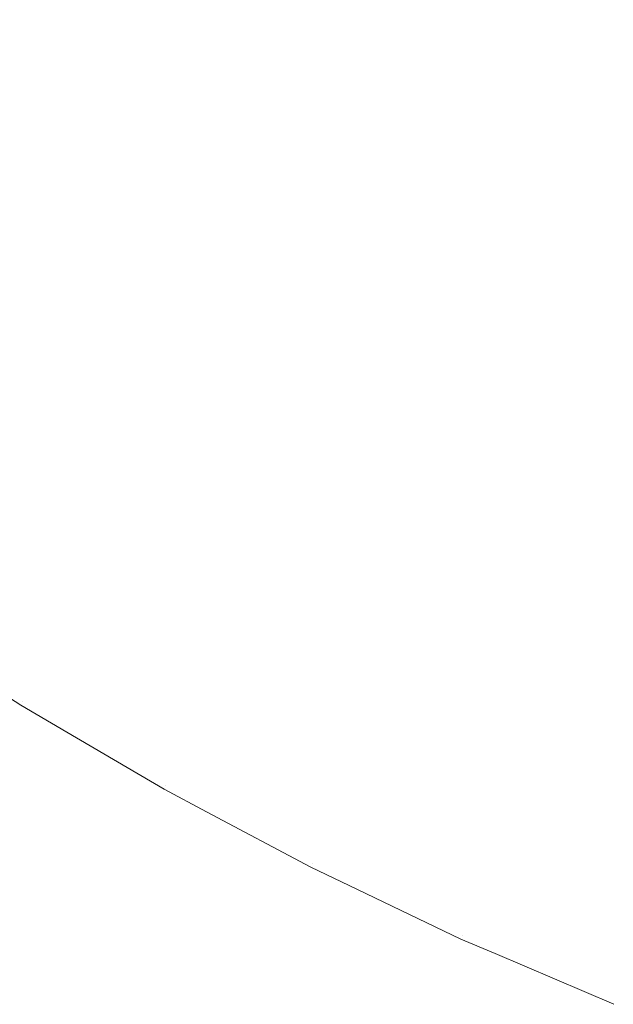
# Model space of a CAD drawing. Header units: centimetres. Extents: x -25.9 to 27.4, y -28.2 to -26.4.
# Tile 2 of 199: x -25.881 to -25.8659, y -28.1528 to -28.1277. Entities that reach past the tile are written whole.
import ezdxf

# ---------------------------------------------------------------- set-up
doc = ezdxf.new("R2010")
doc.units = ezdxf.units.CM
doc.header["$LTSCALE"] = 2.54
doc.layers.add('Lucido design-1', color=7, linetype='Continuous')

# ---------------------------------------------------------------- blocks, each defined once
blk = doc.blocks.new('Gruppo-4-1')
at = {"color": 7, "linetype": 'Continuous', "lineweight": 9}
for points, invisible_edges in [([(-25.861759, -28.125843, 540.48758), (-25.864523, -28.124375, 540.48758), (-25.865879, -28.126802, 540.484414), (-25.86301, -28.128326, 540.484414)], 15), ([(-25.867057, -28.128911, 539.758638), (-25.869947, -28.127215, 539.758638), (-25.868597, -28.125022, 539.755464), (-25.865802, -28.126663, 539.755464)], 15), ([(-25.879618, -28.129033, 539.768772), (-25.882502, -28.126804, 539.768772), (-25.881137, -28.125114, 539.765297), (-25.878326, -28.127286, 539.765297)], 15), ([(-25.865879, -28.126802, 540.484414), (-25.868681, -28.125158, 540.484414), (-25.870066, -28.127407, 540.481137), (-25.867167, -28.129108, 540.481137)], 15), ([(-25.878517, -28.127544, 540.474275), (-25.881339, -28.125363, 540.474275), (-25.882722, -28.127076, 540.470703), (-25.879826, -28.129315, 540.470703)], 15), ([(-25.875426, -28.129338, 539.765297), (-25.878326, -28.127286, 539.765297), (-25.876952, -28.125428, 539.761917), (-25.874132, -28.127423, 539.761917)], 15), ([(-25.870066, -28.127407, 540.481137), (-25.872889, -28.125585, 540.481137), (-25.874288, -28.127655, 540.477756), (-25.871376, -28.129535, 540.477756)], 15), ([(-25.871229, -28.129297, 539.761917), (-25.874132, -28.127423, 539.761917), (-25.872762, -28.125398, 539.758638), (-25.869947, -28.127215, 539.758638)], 15), ([(-25.874288, -28.127655, 540.477756), (-25.877118, -28.125653, 540.477756), (-25.878517, -28.127544, 540.474275), (-25.875605, -28.129604, 540.474275)], 15), ([(-25.880825, -28.130665, 539.772337), (-25.883777, -28.128383, 539.772337), (-25.882502, -28.126804, 539.768772), (-25.879618, -28.129033, 539.768772)], 15), ([(-25.86301, -28.128326, 540.484414), (-25.865879, -28.126802, 540.484414), (-25.867167, -28.129108, 540.481137), (-25.8642, -28.130684, 540.481137)], 15), ([(-25.864098, -28.130482, 539.758638), (-25.867057, -28.128911, 539.758638), (-25.865802, -28.126663, 539.755464), (-25.862939, -28.128183, 539.755464)], 15), ([(-25.879826, -28.129315, 540.470703), (-25.882722, -28.127076, 540.470703), (-25.884008, -28.12867, 540.467045), (-25.881044, -28.130961, 540.467045)], 15), ([(-25.876642, -28.131138, 539.768772), (-25.879618, -28.129033, 539.768772), (-25.878326, -28.127286, 539.765297), (-25.875426, -28.129338, 539.765297)], 15), ([(-25.86825, -28.131045, 539.761917), (-25.871229, -28.129297, 539.761917), (-25.869947, -28.127215, 539.758638), (-25.867057, -28.128911, 539.758638)], 15), ([(-25.875605, -28.129604, 540.474275), (-25.878517, -28.127544, 540.474275), (-25.879826, -28.129315, 540.470703), (-25.876838, -28.131428, 540.470703)], 15), ([(-25.872441, -28.131264, 539.765297), (-25.875426, -28.129338, 539.765297), (-25.874132, -28.127423, 539.761917), (-25.871229, -28.129297, 539.761917)], 15), ([(-25.867167, -28.129108, 540.481137), (-25.870066, -28.127407, 540.481137), (-25.871376, -28.129535, 540.477756), (-25.868386, -28.131289, 540.477756)], 15), ([(-25.871376, -28.129535, 540.477756), (-25.874288, -28.127655, 540.477756), (-25.875605, -28.129604, 540.474275), (-25.872609, -28.131538, 540.474275)], 15), ([(-25.881945, -28.132179, 539.775984), (-25.88496, -28.129849, 539.775984), (-25.883777, -28.128383, 539.772337), (-25.880825, -28.130665, 539.772337)], 15), ([(-25.877779, -28.132819, 539.772337), (-25.880825, -28.130665, 539.772337), (-25.879618, -28.129033, 539.768772), (-25.876642, -28.131138, 539.768772)], 15), ([(-25.8642, -28.130684, 540.481137), (-25.867167, -28.129108, 540.481137), (-25.868386, -28.131289, 540.477756), (-25.865324, -28.132915, 540.477756)], 15), ([(-25.865199, -28.132665, 539.761917), (-25.86825, -28.131045, 539.761917), (-25.867057, -28.128911, 539.758638), (-25.864098, -28.130482, 539.758638)], 15), ([(-25.876838, -28.131428, 540.470703), (-25.879826, -28.129315, 540.470703), (-25.881044, -28.130961, 540.467045), (-25.877985, -28.133125, 540.467045)], 15), ([(-25.87358, -28.133114, 539.768772), (-25.876642, -28.131138, 539.768772), (-25.875426, -28.129338, 539.765297), (-25.872441, -28.131264, 539.765297)], 15), ([(-25.869377, -28.133062, 539.765297), (-25.872441, -28.131264, 539.765297), (-25.871229, -28.129297, 539.761917), (-25.86825, -28.131045, 539.761917)], 15), ([(-25.872609, -28.131538, 540.474275), (-25.875605, -28.129604, 540.474275), (-25.876838, -28.131428, 540.470703), (-25.873763, -28.133412, 540.470703)], 15), ([(-25.868386, -28.131289, 540.477756), (-25.871376, -28.129535, 540.477756), (-25.872609, -28.131538, 540.474275), (-25.869533, -28.133343, 540.474275)], 15), ([(-25.878834, -28.13438, 539.775984), (-25.881945, -28.132179, 539.775984), (-25.880825, -28.130665, 539.772337), (-25.877779, -28.132819, 539.772337)], 15), ([(-25.877985, -28.133125, 540.467045), (-25.881044, -28.130961, 540.467045), (-25.882169, -28.132482, 540.463308), (-25.879044, -28.134692, 540.463308)], 15), ([(-25.866239, -28.134729, 539.765297), (-25.869377, -28.133062, 539.765297), (-25.86825, -28.131045, 539.761917), (-25.865199, -28.132665, 539.761917)], 15), ([(-25.874644, -28.134843, 539.772337), (-25.877779, -28.132819, 539.772337), (-25.876642, -28.131138, 539.768772), (-25.87358, -28.133114, 539.768772)], 15), ([(-25.870436, -28.134959, 539.768772), (-25.87358, -28.133114, 539.768772), (-25.872441, -28.131264, 539.765297), (-25.869377, -28.133062, 539.765297)], 15), ([(-25.865324, -28.132915, 540.477756), (-25.868386, -28.131289, 540.477756), (-25.869533, -28.133343, 540.474275), (-25.866383, -28.135015, 540.474275)], 15), ([(-25.873763, -28.133412, 540.470703), (-25.876838, -28.131428, 540.470703), (-25.877985, -28.133125, 540.467045), (-25.874837, -28.135156, 540.467045)], 15), ([(-25.869533, -28.133343, 540.474275), (-25.872609, -28.131538, 540.474275), (-25.873763, -28.133412, 540.470703), (-25.870607, -28.135265, 540.470703)], 15), ([(-25.879804, -28.135817, 539.77971), (-25.882976, -28.133573, 539.77971), (-25.881945, -28.132179, 539.775984), (-25.878834, -28.13438, 539.775984)], 15), ([(-25.879044, -28.134692, 540.463308), (-25.882169, -28.132482, 540.463308), (-25.883198, -28.133874, 540.459498), (-25.880014, -28.136126, 540.459498)], 15), ([(-25.875632, -28.136447, 539.775984), (-25.878834, -28.13438, 539.775984), (-25.877779, -28.132819, 539.772337), (-25.874644, -28.134843, 539.772337)], 15), ([(-25.863033, -28.136261, 539.765297), (-25.866239, -28.134729, 539.765297), (-25.865199, -28.132665, 539.761917), (-25.862082, -28.134155, 539.761917)], 15), ([(-25.874837, -28.135156, 540.467045), (-25.877985, -28.133125, 540.467045), (-25.879044, -28.134692, 540.463308), (-25.875829, -28.136767, 540.463308)], 15), ([(-25.871426, -28.136731, 539.772337), (-25.874644, -28.134843, 539.772337), (-25.87358, -28.133114, 539.768772), (-25.870436, -28.134959, 539.768772)], 15), ([(-25.867217, -28.136669, 539.768772), (-25.870436, -28.134959, 539.768772), (-25.869377, -28.133062, 539.765297), (-25.866239, -28.134729, 539.765297)], 15), ([(-25.862197, -28.13441, 540.477756), (-25.865324, -28.132915, 540.477756), (-25.866383, -28.135015, 540.474275), (-25.863166, -28.136553, 540.474275)], 15), ([(-25.866383, -28.135015, 540.474275), (-25.869533, -28.133343, 540.474275), (-25.870607, -28.135265, 540.470703), (-25.867375, -28.136981, 540.470703)], 15), ([(-25.88069, -28.137126, 539.783506), (-25.883916, -28.134844, 539.783506), (-25.882976, -28.133573, 539.77971), (-25.879804, -28.135817, 539.77971)], 15), ([(-25.870607, -28.135265, 540.470703), (-25.873763, -28.133412, 540.470703), (-25.874837, -28.135156, 540.467045), (-25.871606, -28.137053, 540.467045)], 15), ([(-25.880014, -28.136126, 540.459498), (-25.883198, -28.133874, 540.459498), (-25.884131, -28.135135, 540.455624), (-25.880892, -28.137426, 540.455624)], 15), ([(-25.876541, -28.137923, 539.77971), (-25.879804, -28.135817, 539.77971), (-25.878834, -28.13438, 539.775984), (-25.875632, -28.136447, 539.775984)], 15), ([(-25.881487, -28.138306, 539.787368), (-25.884763, -28.135989, 539.787368), (-25.883916, -28.134844, 539.783506), (-25.88069, -28.137126, 539.783506)], 15), ([(-25.875829, -28.136767, 540.463308), (-25.879044, -28.134692, 540.463308), (-25.880014, -28.136126, 540.459498), (-25.876736, -28.138241, 540.459498)], 15), ([(-25.872345, -28.138375, 539.775984), (-25.875632, -28.136447, 539.775984), (-25.874644, -28.134843, 539.772337), (-25.871426, -28.136731, 539.772337)], 15), ([(-25.863928, -28.13824, 539.768772), (-25.867217, -28.136669, 539.768772), (-25.866239, -28.134729, 539.765297), (-25.863033, -28.136261, 539.765297)], 15), ([(-25.880892, -28.137426, 540.455624), (-25.884131, -28.135135, 540.455624), (-25.884967, -28.136265, 540.45169), (-25.881679, -28.13859, 540.45169)], 15), ([(-25.868131, -28.138481, 539.772337), (-25.871426, -28.136731, 539.772337), (-25.870436, -28.134959, 539.768772), (-25.867217, -28.136669, 539.768772)], 15), ([(-25.863166, -28.136553, 540.474275), (-25.866383, -28.135015, 540.474275), (-25.867375, -28.136981, 540.470703), (-25.864072, -28.138559, 540.470703)], 15), ([(-25.871606, -28.137053, 540.467045), (-25.874837, -28.135156, 540.467045), (-25.875829, -28.136767, 540.463308), (-25.872528, -28.138704, 540.463308)], 15), ([(-25.867375, -28.136981, 540.470703), (-25.870607, -28.135265, 540.470703), (-25.871606, -28.137053, 540.467045), (-25.868297, -28.13881, 540.467045)], 15), ([(-25.877369, -28.139269, 539.783506), (-25.88069, -28.137126, 539.783506), (-25.879804, -28.135817, 539.77971), (-25.876541, -28.137923, 539.77971)], 15), ([(-25.876736, -28.138241, 540.459498), (-25.880014, -28.136126, 540.459498), (-25.880892, -28.137426, 540.455624), (-25.877559, -28.139577, 540.455624)], 15), ([(-25.87319, -28.139889, 539.77971), (-25.876541, -28.137923, 539.77971), (-25.875632, -28.136447, 539.775984), (-25.872345, -28.138375, 539.775984)], 15), ([(-25.872528, -28.138704, 540.463308), (-25.875829, -28.136767, 540.463308), (-25.876736, -28.138241, 540.459498), (-25.873372, -28.140215, 540.459498)], 15), ([(-25.868979, -28.140163, 539.775984), (-25.872345, -28.138375, 539.775984), (-25.871426, -28.136731, 539.772337), (-25.868131, -28.138481, 539.772337)], 15), ([(-25.864764, -28.14009, 539.772337), (-25.868131, -28.138481, 539.772337), (-25.867217, -28.136669, 539.768772), (-25.863928, -28.13824, 539.768772)], 15), ([(-25.878116, -28.140482, 539.787368), (-25.881487, -28.138306, 539.787368), (-25.88069, -28.137126, 539.783506), (-25.877369, -28.139269, 539.783506)], 15), ([(-25.868297, -28.13881, 540.467045), (-25.871606, -28.137053, 540.467045), (-25.872528, -28.138704, 540.463308), (-25.869148, -28.140499, 540.463308)], 15), ([(-25.864072, -28.138559, 540.470703), (-25.867375, -28.136981, 540.470703), (-25.868297, -28.13881, 540.467045), (-25.864916, -28.140425, 540.467045)], 15), ([(-25.877559, -28.139577, 540.455624), (-25.880892, -28.137426, 540.455624), (-25.881679, -28.13859, 540.45169), (-25.878296, -28.140774, 540.45169)], 15), ([(-25.873961, -28.141269, 539.783506), (-25.877369, -28.139269, 539.783506), (-25.876541, -28.137923, 539.77971), (-25.87319, -28.139889, 539.77971)], 15), ([(-25.878779, -28.141559, 539.791289), (-25.882196, -28.139354, 539.791289), (-25.881487, -28.138306, 539.787368), (-25.878116, -28.140482, 539.787368)], 15), ([(-25.873372, -28.140215, 540.459498), (-25.876736, -28.138241, 540.459498), (-25.877559, -28.139577, 540.455624), (-25.874138, -28.141585, 540.455624)], 15), ([(-25.869759, -28.141711, 539.77971), (-25.87319, -28.139889, 539.77971), (-25.872345, -28.138375, 539.775984), (-25.868979, -28.140163, 539.775984)], 15), ([(-25.878296, -28.140774, 540.45169), (-25.881679, -28.13859, 540.45169), (-25.882372, -28.139616, 540.447705), (-25.878945, -28.141828, 540.447705)], 15), ([(-25.86554, -28.141806, 539.775984), (-25.868979, -28.140163, 539.775984), (-25.868131, -28.138481, 539.772337), (-25.864764, -28.14009, 539.772337)], 15), ([(-25.869148, -28.140499, 540.463308), (-25.872528, -28.138704, 540.463308), (-25.873372, -28.140215, 540.459498), (-25.869928, -28.142045, 540.459498)], 15), ([(-25.864916, -28.140425, 540.467045), (-25.868297, -28.13881, 540.467045), (-25.869148, -28.140499, 540.463308), (-25.865695, -28.142149, 540.463308)], 15), ([(-25.879358, -28.142499, 539.795262), (-25.882814, -28.140269, 539.795262), (-25.882196, -28.139354, 539.791289), (-25.878779, -28.141559, 539.791289)], 15), ([(-25.874656, -28.142512, 539.787368), (-25.878116, -28.140482, 539.787368), (-25.877369, -28.139269, 539.783506), (-25.873961, -28.141269, 539.783506)], 15), ([(-25.878945, -28.141828, 540.447705), (-25.882372, -28.139616, 540.447705), (-25.882971, -28.140502, 540.443675), (-25.879506, -28.142739, 540.443675)], 15), ([(-25.874138, -28.141585, 540.455624), (-25.877559, -28.139577, 540.455624), (-25.878296, -28.140774, 540.45169), (-25.874823, -28.142812, 540.45169)], 15), ([(-25.870471, -28.143123, 539.783506), (-25.873961, -28.141269, 539.783506), (-25.87319, -28.139889, 539.77971), (-25.869759, -28.141711, 539.77971)], 15), ([(-25.879851, -28.143299, 539.79928), (-25.88334, -28.141047, 539.79928), (-25.882814, -28.140269, 539.795262), (-25.879358, -28.142499, 539.795262)], 15), ([(-25.869928, -28.142045, 540.459498), (-25.873372, -28.140215, 540.459498), (-25.874138, -28.141585, 540.455624), (-25.870634, -28.143446, 540.455624)], 15), ([(-25.866254, -28.143386, 539.77971), (-25.869759, -28.141711, 539.77971), (-25.868979, -28.140163, 539.775984), (-25.86554, -28.141806, 539.775984)], 15), ([(-25.879506, -28.142739, 540.443675), (-25.882971, -28.140502, 540.443675), (-25.883476, -28.141248, 540.439608), (-25.879978, -28.143506, 540.439608)], 15), ([(-25.875273, -28.143617, 539.791289), (-25.878779, -28.141559, 539.791289), (-25.878116, -28.140482, 539.787368), (-25.874656, -28.142512, 539.787368)], 15), ([(-25.865695, -28.142149, 540.463308), (-25.869148, -28.140499, 540.463308), (-25.869928, -28.142045, 540.459498), (-25.866408, -28.143727, 540.459498)], 15), ([(-25.874823, -28.142812, 540.45169), (-25.878296, -28.140774, 540.45169), (-25.878945, -28.141828, 540.447705), (-25.875427, -28.143892, 540.447705)], 15), ([(-25.880256, -28.143958, 539.803337), (-25.883773, -28.141688, 539.803337), (-25.88334, -28.141047, 539.79928), (-25.879851, -28.143299, 539.79928)], 15), ([(-25.879978, -28.143506, 540.439608), (-25.883476, -28.141248, 540.439608), (-25.883884, -28.141853, 540.435511), (-25.88036, -28.144127, 540.435511)], 15), ([(-25.871112, -28.144394, 539.787368), (-25.874656, -28.142512, 539.787368), (-25.873961, -28.141269, 539.783506), (-25.870471, -28.143123, 539.783506)], 15), ([(-25.875811, -28.14458, 539.795262), (-25.879358, -28.142499, 539.795262), (-25.878779, -28.141559, 539.791289), (-25.875273, -28.143617, 539.791289)], 15), ([(-25.870634, -28.143446, 540.455624), (-25.874138, -28.141585, 540.455624), (-25.874823, -28.142812, 540.45169), (-25.871266, -28.1447, 540.45169)], 15), ([(-25.88036, -28.144127, 540.435511), (-25.883884, -28.141853, 540.435511), (-25.884197, -28.142315, 540.43139), (-25.880653, -28.144602, 540.43139)], 15), ([(-25.880574, -28.144474, 539.807427), (-25.884112, -28.14219, 539.807427), (-25.883773, -28.141688, 539.803337), (-25.880256, -28.143958, 539.803337)], 15), ([(-25.875427, -28.143892, 540.447705), (-25.878945, -28.141828, 540.447705), (-25.879506, -28.142739, 540.443675), (-25.875948, -28.144826, 540.443675)], 15), ([(-25.866905, -28.144826, 539.783506), (-25.870471, -28.143123, 539.783506), (-25.869759, -28.141711, 539.77971), (-25.866254, -28.143386, 539.77971)], 15), ([(-25.862681, -28.144911, 539.77971), (-25.866254, -28.143386, 539.77971), (-25.86554, -28.141806, 539.775984), (-25.862035, -28.143302, 539.775984)], 15), ([(-25.866408, -28.143727, 540.459498), (-25.869928, -28.142045, 540.459498), (-25.870634, -28.143446, 540.455624), (-25.867055, -28.145156, 540.455624)], 15), ([(-25.862175, -28.143651, 540.463308), (-25.865695, -28.142149, 540.463308), (-25.866408, -28.143727, 540.459498), (-25.862821, -28.145257, 540.459498)], 15), ([(-25.880653, -28.144602, 540.43139), (-25.884197, -28.142315, 540.43139), (-25.884413, -28.142635, 540.427254), (-25.880855, -28.144931, 540.427254)], 15), ([(-25.880803, -28.144845, 539.811541), (-25.884357, -28.142552, 539.811541), (-25.884112, -28.14219, 539.807427), (-25.880574, -28.144474, 539.807427)], 15), ([(-25.880855, -28.144931, 540.427254), (-25.884413, -28.142635, 540.427254), (-25.884532, -28.142812, 540.423108), (-25.880967, -28.145113, 540.423108)], 15), ([(-25.880942, -28.145072, 539.815674), (-25.884506, -28.142772, 539.815674), (-25.884357, -28.142552, 539.811541), (-25.880803, -28.144845, 539.811541)], 15), ([(-25.876269, -28.145401, 539.79928), (-25.879851, -28.143299, 539.79928), (-25.879358, -28.142499, 539.795262), (-25.875811, -28.14458, 539.795262)], 15), ([(-25.871682, -28.145524, 539.791289), (-25.875273, -28.143617, 539.791289), (-25.874656, -28.142512, 539.787368), (-25.871112, -28.144394, 539.787368)], 15), ([(-25.883286, -28.143672, 540.420033), (-25.880992, -28.145153, 540.420033), (-25.880967, -28.145113, 540.423108), (-25.884532, -28.142812, 540.423108)], 14), ([(-25.884506, -28.142772, 539.815674), (-25.880942, -28.145072, 539.815674), (-25.880992, -28.145153, 539.820033), (-25.883286, -28.143672, 539.820033)], 11), ([(-25.875948, -28.144826, 540.443675), (-25.879506, -28.142739, 540.443675), (-25.879978, -28.143506, 540.439608), (-25.876387, -28.145612, 540.439608)], 15), ([(-25.871266, -28.1447, 540.45169), (-25.874823, -28.142812, 540.45169), (-25.875427, -28.143892, 540.447705), (-25.871824, -28.145806, 540.447705)], 15), ([(-25.867492, -28.146124, 539.787368), (-25.871112, -28.144394, 539.787368), (-25.870471, -28.143123, 539.783506), (-25.866905, -28.144826, 539.783506)], 15), ([(-25.876646, -28.146076, 539.803337), (-25.880256, -28.143958, 539.803337), (-25.879851, -28.143299, 539.79928), (-25.876269, -28.145401, 539.79928)], 15), ([(-25.863271, -28.146377, 539.783506), (-25.866905, -28.144826, 539.783506), (-25.866254, -28.143386, 539.77971), (-25.862681, -28.144911, 539.77971)], 15), ([(-25.880992, -28.145153, 540.420033), (-25.883286, -28.143672, 540.420033), (-25.883286, -28.143672, 539.820033), (-25.880992, -28.145153, 539.820033)], 10), ([(-25.876387, -28.145612, 540.439608), (-25.879978, -28.143506, 540.439608), (-25.88036, -28.144127, 540.435511), (-25.876743, -28.146249, 540.435511)], 15), ([(-25.872179, -28.14651, 539.795262), (-25.875811, -28.14458, 539.795262), (-25.875273, -28.143617, 539.791289), (-25.871682, -28.145524, 539.791289)], 15), ([(-25.867055, -28.145156, 540.455624), (-25.870634, -28.143446, 540.455624), (-25.871266, -28.1447, 540.45169), (-25.867633, -28.146436, 540.45169)], 15), ([(-25.871824, -28.145806, 540.447705), (-25.875427, -28.143892, 540.447705), (-25.875948, -28.144826, 540.443675), (-25.872306, -28.146761, 540.443675)], 15), ([(-25.862821, -28.145257, 540.459498), (-25.866408, -28.143727, 540.459498), (-25.867055, -28.145156, 540.455624), (-25.863406, -28.146713, 540.455624)], 15), ([(-25.876743, -28.146249, 540.435511), (-25.88036, -28.144127, 540.435511), (-25.880653, -28.144602, 540.43139), (-25.877015, -28.146737, 540.43139)], 15), ([(-25.876942, -28.146605, 539.807427), (-25.880574, -28.144474, 539.807427), (-25.880256, -28.143958, 539.803337), (-25.876646, -28.146076, 539.803337)], 15), ([(-25.868013, -28.147277, 539.791289), (-25.871682, -28.145524, 539.791289), (-25.871112, -28.144394, 539.787368), (-25.867492, -28.146124, 539.787368)], 15), ([(-25.877015, -28.146737, 540.43139), (-25.880653, -28.144602, 540.43139), (-25.880855, -28.144931, 540.427254), (-25.877204, -28.147074, 540.427254)], 15), ([(-25.877155, -28.146986, 539.811541), (-25.880803, -28.144845, 539.811541), (-25.880574, -28.144474, 539.807427), (-25.876942, -28.146605, 539.807427)], 15), ([(-25.872602, -28.147349, 539.79928), (-25.876269, -28.145401, 539.79928), (-25.875811, -28.14458, 539.795262), (-25.872179, -28.14651, 539.795262)], 15), ([(-25.877204, -28.147074, 540.427254), (-25.880855, -28.144931, 540.427254), (-25.880967, -28.145113, 540.423108), (-25.877308, -28.14726, 540.423108)], 15), ([(-25.877285, -28.147218, 539.815674), (-25.880942, -28.145072, 539.815674), (-25.880803, -28.144845, 539.811541), (-25.877155, -28.146986, 539.811541)], 15), ([(-25.872306, -28.146761, 540.443675), (-25.875948, -28.144826, 540.443675), (-25.876387, -28.145612, 540.439608), (-25.872711, -28.147565, 540.439608)], 15), ([(-25.867633, -28.146436, 540.45169), (-25.871266, -28.1447, 540.45169), (-25.871824, -28.145806, 540.447705), (-25.868143, -28.147565, 540.447705)], 15), ([(-25.863802, -28.147699, 539.787368), (-25.867492, -28.146124, 539.787368), (-25.866905, -28.144826, 539.783506), (-25.863271, -28.146377, 539.783506)], 15), ([(-25.879812, -28.145845, 539.820033), (-25.880992, -28.145153, 539.820033), (-25.880942, -28.145072, 539.815674)], 10), ([(-25.880967, -28.145113, 540.423108), (-25.880992, -28.145153, 540.420033), (-25.879812, -28.145845, 540.420033)], 9), ([(-25.880992, -28.145153, 539.820033), (-25.879812, -28.145845, 539.820033), (-25.879812, -28.145845, 540.420033), (-25.880992, -28.145153, 540.420033)], 10), ([(-25.879812, -28.145845, 540.420033), (-25.877331, -28.147301, 540.420033), (-25.877308, -28.14726, 540.423108), (-25.880967, -28.145113, 540.423108)], 14), ([(-25.880942, -28.145072, 539.815674), (-25.877285, -28.147218, 539.815674), (-25.877331, -28.147301, 539.820033), (-25.879812, -28.145845, 539.820033)], 11), ([(-25.863406, -28.146713, 540.455624), (-25.867055, -28.145156, 540.455624), (-25.867633, -28.146436, 540.45169), (-25.863929, -28.148017, 540.45169)], 15), ([(-25.87295, -28.148039, 539.803337), (-25.876646, -28.146076, 539.803337), (-25.876269, -28.145401, 539.79928), (-25.872602, -28.147349, 539.79928)], 15), ([(-25.872711, -28.147565, 540.439608), (-25.876387, -28.145612, 540.439608), (-25.876743, -28.146249, 540.435511), (-25.873039, -28.148217, 540.435511)], 15), ([(-25.868468, -28.148283, 539.795262), (-25.872179, -28.14651, 539.795262), (-25.871682, -28.145524, 539.791289), (-25.868013, -28.147277, 539.791289)], 15), ([(-25.877331, -28.147301, 540.420033), (-25.879812, -28.145845, 540.420033), (-25.879812, -28.145845, 539.820033), (-25.877331, -28.147301, 539.820033)], 10), ([(-25.868143, -28.147565, 540.447705), (-25.871824, -28.145806, 540.447705), (-25.872306, -28.146761, 540.443675), (-25.868584, -28.14854, 540.443675)], 15), ([(-25.873223, -28.14858, 539.807427), (-25.876942, -28.146605, 539.807427), (-25.876646, -28.146076, 539.803337), (-25.87295, -28.148039, 539.803337)], 15), ([(-25.864274, -28.148873, 539.791289), (-25.868013, -28.147277, 539.791289), (-25.867492, -28.146124, 539.787368), (-25.863802, -28.147699, 539.787368)], 15), ([(-25.873039, -28.148217, 540.435511), (-25.876743, -28.146249, 540.435511), (-25.877015, -28.146737, 540.43139), (-25.873291, -28.148715, 540.43139)], 15), ([(-25.863929, -28.148017, 540.45169), (-25.867633, -28.146436, 540.45169), (-25.868143, -28.147565, 540.447705), (-25.864391, -28.149166, 540.447705)], 15), ([(-25.873419, -28.14897, 539.811541), (-25.877155, -28.146986, 539.811541), (-25.876942, -28.146605, 539.807427), (-25.873223, -28.14858, 539.807427)], 15), ([(-25.868855, -28.149139, 539.79928), (-25.872602, -28.147349, 539.79928), (-25.872179, -28.14651, 539.795262), (-25.868468, -28.148283, 539.795262)], 15), ([(-25.873291, -28.148715, 540.43139), (-25.877015, -28.146737, 540.43139), (-25.877204, -28.147074, 540.427254), (-25.873464, -28.14906, 540.427254)], 15), ([(-25.868584, -28.14854, 540.443675), (-25.872306, -28.146761, 540.443675), (-25.872711, -28.147565, 540.439608), (-25.868955, -28.14936, 540.439608)], 15), ([(-25.873464, -28.14906, 540.427254), (-25.877204, -28.147074, 540.427254), (-25.877308, -28.14726, 540.423108), (-25.873561, -28.14925, 540.423108)], 15), ([(-25.873539, -28.149208, 539.815674), (-25.877285, -28.147218, 539.815674), (-25.877155, -28.146986, 539.811541), (-25.873419, -28.14897, 539.811541)], 15), ([(-25.87625, -28.147876, 539.820033), (-25.877331, -28.147301, 539.820033), (-25.877285, -28.147218, 539.815674)], 10), ([(-25.877308, -28.14726, 540.423108), (-25.877331, -28.147301, 540.420033), (-25.87625, -28.147876, 540.420033)], 9), ([(-25.877331, -28.147301, 539.820033), (-25.87625, -28.147876, 539.820033), (-25.87625, -28.147876, 540.420033), (-25.877331, -28.147301, 540.420033)], 10), ([(-25.87625, -28.147876, 540.420033), (-25.873582, -28.149293, 540.420033), (-25.873561, -28.14925, 540.423108), (-25.877308, -28.14726, 540.423108)], 14), ([(-25.877285, -28.147218, 539.815674), (-25.873539, -28.149208, 539.815674), (-25.873582, -28.149293, 539.820033), (-25.87625, -28.147876, 539.820033)], 11), ([(-25.869173, -28.149844, 539.803337), (-25.87295, -28.148039, 539.803337), (-25.872602, -28.147349, 539.79928), (-25.868855, -28.149139, 539.79928)], 15), ([(-25.864685, -28.149897, 539.795262), (-25.868468, -28.148283, 539.795262), (-25.868013, -28.147277, 539.791289), (-25.864274, -28.148873, 539.791289)], 15), ([(-25.868955, -28.14936, 540.439608), (-25.872711, -28.147565, 540.439608), (-25.873039, -28.148217, 540.435511), (-25.869255, -28.150025, 540.435511)], 15), ([(-25.864391, -28.149166, 540.447705), (-25.868143, -28.147565, 540.447705), (-25.868584, -28.14854, 540.443675), (-25.86479, -28.150158, 540.443675)], 15), ([(-25.873582, -28.149293, 540.420033), (-25.87625, -28.147876, 540.420033), (-25.87625, -28.147876, 539.820033), (-25.873582, -28.149293, 539.820033)], 10), ([(-25.869423, -28.150396, 539.807427), (-25.873223, -28.14858, 539.807427), (-25.87295, -28.148039, 539.803337), (-25.869173, -28.149844, 539.803337)], 15), ([(-25.869255, -28.150025, 540.435511), (-25.873039, -28.148217, 540.435511), (-25.873291, -28.148715, 540.43139), (-25.869485, -28.150533, 540.43139)], 15), ([(-25.865035, -28.150769, 539.79928), (-25.868855, -28.149139, 539.79928), (-25.868468, -28.148283, 539.795262), (-25.864685, -28.149897, 539.795262)], 15), ([(-25.869603, -28.150794, 539.811541), (-25.873419, -28.14897, 539.811541), (-25.873223, -28.14858, 539.807427), (-25.869423, -28.150396, 539.807427)], 15), ([(-25.86479, -28.150158, 540.443675), (-25.868584, -28.14854, 540.443675), (-25.868955, -28.14936, 540.439608), (-25.865126, -28.150994, 540.439608)], 15), ([(-25.869485, -28.150533, 540.43139), (-25.873291, -28.148715, 540.43139), (-25.873464, -28.14906, 540.427254), (-25.869644, -28.150885, 540.427254)], 15), ([(-25.869644, -28.150885, 540.427254), (-25.873464, -28.14906, 540.427254), (-25.873561, -28.14925, 540.423108), (-25.869732, -28.15108, 540.423108)], 15), ([(-25.869712, -28.151036, 539.815674), (-25.873539, -28.149208, 539.815674), (-25.873419, -28.14897, 539.811541), (-25.869603, -28.150794, 539.811541)], 15), ([(-25.865324, -28.151486, 539.803337), (-25.869173, -28.149844, 539.803337), (-25.868855, -28.149139, 539.79928), (-25.865035, -28.150769, 539.79928)], 15), ([(-25.872603, -28.14976, 539.820033), (-25.873582, -28.149293, 539.820033), (-25.873539, -28.149208, 539.815674)], 10), ([(-25.873561, -28.14925, 540.423108), (-25.873582, -28.149293, 540.420033), (-25.872603, -28.14976, 540.420033)], 9), ([(-25.873582, -28.149293, 539.820033), (-25.872603, -28.14976, 539.820033), (-25.872603, -28.14976, 540.420033), (-25.873582, -28.149293, 540.420033)], 10), ([(-25.872603, -28.14976, 540.420033), (-25.869752, -28.151123, 540.420033), (-25.869732, -28.15108, 540.423108), (-25.873561, -28.14925, 540.423108)], 14), ([(-25.873539, -28.149208, 539.815674), (-25.869712, -28.151036, 539.815674), (-25.869752, -28.151123, 539.820033), (-25.872603, -28.14976, 539.820033)], 11), ([(-25.865126, -28.150994, 540.439608), (-25.868955, -28.14936, 540.439608), (-25.869255, -28.150025, 540.435511), (-25.865398, -28.151671, 540.435511)], 15), ([(-25.869752, -28.151123, 540.420033), (-25.872603, -28.14976, 540.420033), (-25.872603, -28.14976, 539.820033), (-25.869752, -28.151123, 539.820033)], 10), ([(-25.86555, -28.152049, 539.807427), (-25.869423, -28.150396, 539.807427), (-25.869173, -28.149844, 539.803337), (-25.865324, -28.151486, 539.803337)], 15), ([(-25.865398, -28.151671, 540.435511), (-25.869255, -28.150025, 540.435511), (-25.869485, -28.150533, 540.43139), (-25.865606, -28.152189, 540.43139)], 15), ([(-25.865712, -28.152454, 539.811541), (-25.869603, -28.150794, 539.811541), (-25.869423, -28.150396, 539.807427), (-25.86555, -28.152049, 539.807427)], 15), ([(-25.865606, -28.152189, 540.43139), (-25.869485, -28.150533, 540.43139), (-25.869644, -28.150885, 540.427254), (-25.86575, -28.152547, 540.427254)], 15), ([(-25.86575, -28.152547, 540.427254), (-25.869644, -28.150885, 540.427254), (-25.869732, -28.15108, 540.423108), (-25.865829, -28.152745, 540.423108)], 15), ([(-25.865812, -28.152701, 539.815674), (-25.869712, -28.151036, 539.815674), (-25.869603, -28.150794, 539.811541), (-25.865712, -28.152454, 539.811541)], 15), ([(-25.868879, -28.151495, 539.820033), (-25.869752, -28.151123, 539.820033), (-25.869712, -28.151036, 539.815674)], 10), ([(-25.869732, -28.15108, 540.423108), (-25.869752, -28.151123, 540.420033), (-25.868879, -28.151495, 540.420033)], 9), ([(-25.869752, -28.151123, 539.820033), (-25.868879, -28.151495, 539.820033), (-25.868879, -28.151495, 540.420033), (-25.869752, -28.151123, 540.420033)], 10), ([(-25.868879, -28.151495, 540.420033), (-25.865847, -28.152789, 540.420033), (-25.865829, -28.152745, 540.423108), (-25.869732, -28.15108, 540.423108)], 14), ([(-25.869712, -28.151036, 539.815674), (-25.865812, -28.152701, 539.815674), (-25.865847, -28.152789, 539.820033), (-25.868879, -28.151495, 539.820033)], 11), ([(-25.865847, -28.152789, 540.420033), (-25.868879, -28.151495, 540.420033), (-25.868879, -28.151495, 539.820033), (-25.865847, -28.152789, 539.820033)], 10)]:
    blk.add_3dface(points, dxfattribs=dict(at, invisible_edges=invisible_edges))

msp = doc.modelspace()

# ---------------------------------------------------------------- block references
at = {"layer": 'Lucido design-1', "color": 7}
msp.add_blockref('Gruppo-4-1', (0, 0), dxfattribs=at)

doc.saveas('drawing.dxf')
